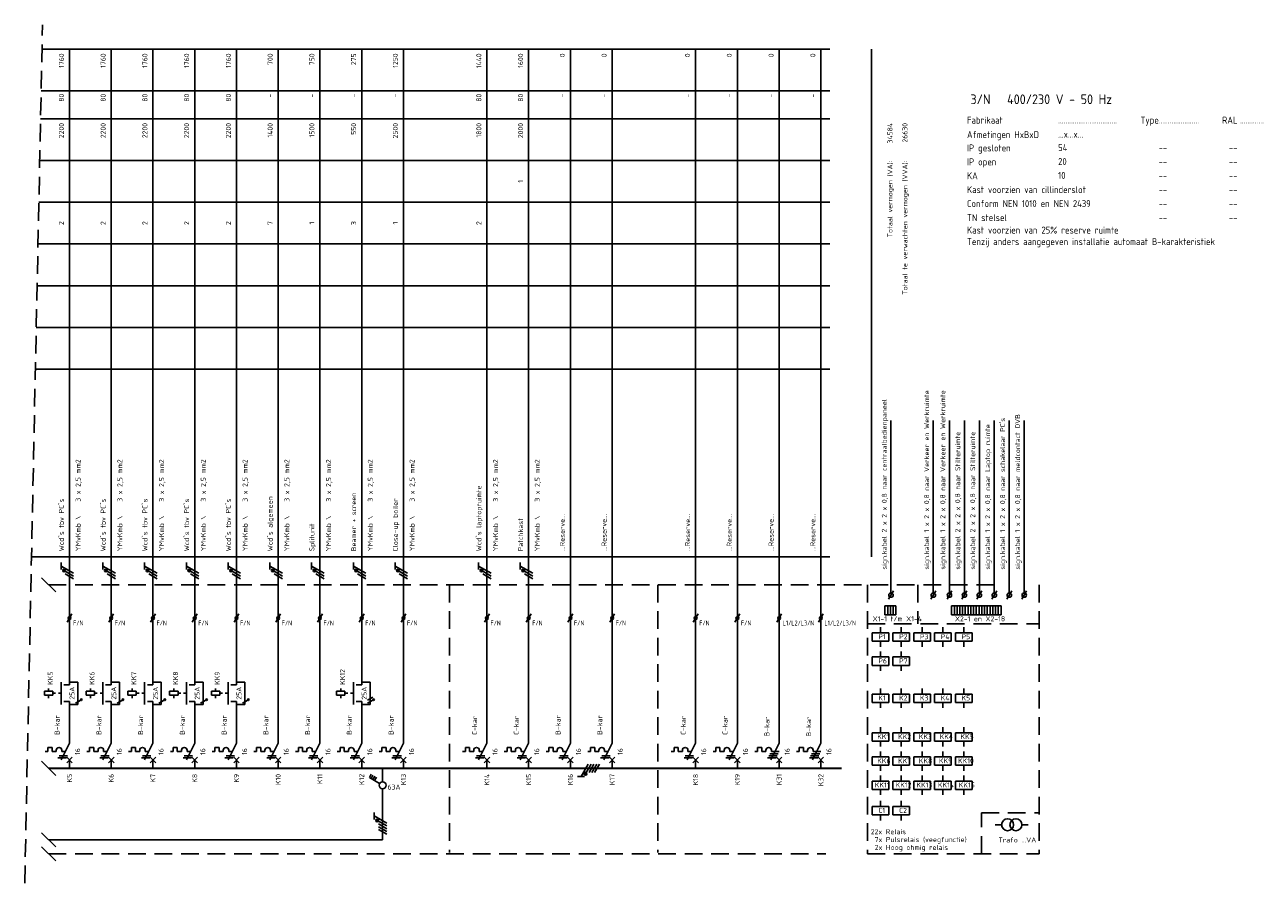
# Model space of a CAD drawing. Extents: x -1224 to 18134, y -20786 to 3554.
# Tile 79 of 88: x 14291 to 14736, y 43 to 352. Entities that reach past the tile are written whole.
import ezdxf
from ezdxf.enums import TextEntityAlignment as Align

# ---------------------------------------------------------------- set-up
doc = ezdxf.new("R2010")
doc.units = 0
doc.linetypes.add('HIDDEN', pattern=[9.525, 6.35, -3.175])
doc.linetypes.add('STABI11', pattern=[2, 1, -1])
doc.layers.get('0').update_dxf_attribs({"linetype": 'CONTINUOUS'})
for name, color, linetype in [('BL$2----', 7, 'CONTINUOUS'), ('E-tekst', 2, 'CONTINUOUS'), ('EL$1----', 3, 'CONTINUOUS'), ('EL$1----_-1LK-A1', 3, 'CONTINUOUS'), ('EL$1----_1LK-A08', 3, 'CONTINUOUS'), ('EL$1----_2LK-A06', 3, 'CONTINUOUS'), ('EL$1----_2LK-A07', 3, 'CONTINUOUS'), ('EL$1----_BGLK-A01', 3, 'CONTINUOUS'), ('EL$1----_BGLK-A02', 3, 'CONTINUOUS'), ('EL$1----_BGLK-A04', 3, 'CONTINUOUS'), ('EL$1----_BGLK-A05', 3, 'CONTINUOUS'), ('EL$1----_BGLK-A2', 3, 'CONTINUOUS'), ('EM6150--_MATEN', 2, 'CONTINUOUS'), ('kast', 1, 'CONTINUOUS')]:
    doc.layers.add(name, color=color, linetype=linetype)
doc.styles.add('2_5', font='ISO.shx', dxfattribs={"height": 2.5})
doc.styles.add('3_5', font='ISO.shx', dxfattribs={"height": 3.5})
doc.styles.add('BURO-018', font='ISO.shx', dxfattribs={"height": 1.8})
doc.styles.get("Standard").update_dxf_attribs({"font": 'iso.shx'})

# ---------------------------------------------------------------- blocks, each defined once
blk = doc.blocks.new('HL3')
at = {"color": 0, "linetype": 'Continuous'}
for p, q in [((-3, 6.98), (-3, 4.48)), ((-3, 5.73), (1.5, 3.13)), ((1.5, 2.13), (-1.5, 3.87)), ((1.5, 1.13), (-1.5, 2.87)), ((1.5, 0.13), (-1.5, 1.87)), ((1.5, -0.87), (-1.5, 0.87))]:
    blk.add_line(p, q, dxfattribs=at)
at = {"color": 0, "linetype": 'Continuous', "const_width": 0.5}
blk.add_lwpolyline([(-1.68, 4.12, 1), (-2.18, 4.12, 1)], format="xyb", close=True, dxfattribs=at)
at = {"color": 0, "linetype": 'Continuous'}
blk.add_circle((-1.93, 4.12), 0.5, dxfattribs=at)
blk = doc.blocks.new('L1')
at = {"color": 0, "linetype": 'Continuous'}
for p, q in [((-3, 73.98), (-3, 71.48)), ((-3, 72.73), (1.5, 70.13)), ((1.5, 69.13), (-1.5, 70.87)), ((1.5, 68.13), (-1.5, 69.87))]:
    blk.add_line(p, q, dxfattribs=at)
at = {"color": 0, "linetype": 'Continuous', "const_width": 0.5}
blk.add_lwpolyline([(-1.68, 71.12, 1), (-2.18, 71.12, 1)], format="xyb", close=True, dxfattribs=at)
at = {"color": 0, "linetype": 'Continuous'}
blk.add_circle((-1.93, 71.12), 0.5, dxfattribs=at)
blk = doc.blocks.new('00P')
at = {"color": 0, "linetype": 'Continuous'}
for p, q in [((0, 31), (3, 31)), ((3, 31), (3, 23)), ((3, 23), (0, 23))]:
    blk.add_line(p, q, dxfattribs=at)
blk = doc.blocks.new('B26')
at = {"color": 0, "linetype": 'Continuous'}
for p, q in [((0, 9), (0, 21)), ((0, 9), (-3, 3)), ((-7.75, 6), (-8.75, 6)), ((-7.75, 7.5), (-7.75, 6)), ((-6.25, 7.5), (-7.75, 7.5)), ((-6.25, 6), (-6.25, 7.5)), ((-6.25, 6), (-4.75, 6)), ((-4.75, 6.5), (-4.75, 6)), ((-3.75, 4.5), (-0.75, 4.5)), ((-2.75, 6.5), (-2.75, 6)), ((-2.75, 6), (-1.5, 6)), ((-4.125, 3.75), (-1.125, 3.75)), ((-1, 4), (1, 2)), ((-1, 2), (1, 4)), ((0, 0), (0, 3))]:
    blk.add_line(p, q, dxfattribs=at)
blk.add_arc((-3.75, 6.5), 1, 0, 180, dxfattribs=at)
at = {"color": 1, "style": 'BURO-018'}
blk.add_attdef('E_VRIJ1', (-3.548, 12), '', height=1.8, rotation=90, dxfattribs=at)
at = {"color": 1, "linetype": 'Continuous', "style": 'BURO-018'}
blk.add_attdef('E_IIA', text='', height=1.8, rotation=90, dxfattribs=at).set_placement((2, 6), align=Align.TOP_CENTER)
blk = doc.blocks.new('M2')
at = {"color": 0, "linetype": 'Continuous'}
for p, q in [((0, 30), (0, 33)), ((-6, 27.75), (-9, 27.75)), ((-9, 27.75), (-9, 26.25)), ((-7.5, 27.75), (-7.5, 28.75)), ((-6, 26.25), (-6, 27.75)), ((-6, 27.25), (-6, 27.25)), ((-3, 23), (-3, 31)), ((-2, 30), (0, 30)), ((-9, 26.25), (-6, 26.25)), ((-7.5, 26.25), (-7.5, 25.25)), ((-2, 24), (0, 24)), ((0, 21), (0, 24))]:
    blk.add_line(p, q, dxfattribs=at)
at = {"color": 0, "linetype": 'STABI11'}
blk.add_line((-6, 27), (-3, 27), dxfattribs=at)
at = {"color": 1, "linetype": 'Continuous', "style": 'BURO-018'}
blk.add_attdef('E_VRIJ1', (-6, 30), '', height=1.8, rotation=90, dxfattribs=at)
blk.add_attdef('E_IMS', text='', height=1.8, rotation=90, dxfattribs=at).set_placement((0, 27), align=Align.TOP_CENTER)
blk = doc.blocks.new('b1s')
at = {"color": 0, "linetype": 'Continuous'}
blk.add_line((0, 33), (0, 54), dxfattribs=at)
blk = doc.blocks.new('m1s')
at = {"color": 0, "linetype": 'Continuous'}
blk.add_line((0, 54), (0, 66), dxfattribs=at)
blk = doc.blocks.new('m1')
at = {"color": 0, "linetype": 'Continuous'}
blk.add_line((0, 21), (0, 33), dxfattribs=at)
blk = doc.blocks.new('B28')
at = {"color": 0, "linetype": 'Continuous'}
for p, q in [((0, 9), (0, 21)), ((0, 9), (-3, 3)), ((-7.75, 6), (-8.75, 6)), ((-6.25, 7.5), (-7.75, 7.5)), ((-7.75, 7.5), (-7.75, 6)), ((-6.25, 6), (-6.25, 7.5)), ((-6.25, 6), (-4.75, 6)), ((-4.75, 6.5), (-4.75, 6)), ((-4.75, 6.5), (-4.75, 6)), ((-3.75, 4.5), (-0.75, 4.5)), ((-3.38, 5.25), (-0.38, 5.25)), ((-2.75, 6.5), (-2.75, 6)), ((-2.75, 6), (0, 6)), ((-4.12, 3.75), (-1.12, 3.75)), ((-1, 4), (1, 2)), ((-1, 2), (1, 4)), ((0, 0), (0, 3))]:
    blk.add_line(p, q, dxfattribs=at)
blk.add_arc((-3.75, 6.5), 1, 0, 180, dxfattribs=at)
at = {"color": 1, "style": 'BURO-018'}
blk.add_attdef('E_VRIJ1', (-3.49, 11.47), '', height=1.8, rotation=90, dxfattribs=at)
at = {"color": 1, "linetype": 'Continuous', "style": 'BURO-018'}
blk.add_attdef('E_IIA', text='', height=1.8, rotation=90, dxfattribs=at).set_placement((2, 6), align=Align.TOP_CENTER)
blk = doc.blocks.new('0302A1_')
at = {"color": 0, "linetype": 'Continuous'}
blk.add_line((-0.87, -1.5), (0.87, 1.5), dxfattribs=at)
at = {"color": 0, "const_width": 0.5}
blk.add_lwpolyline([(-0.25, 0, 1), (0.25, 0, 1)], format="xyb", close=True, dxfattribs=at)
at = {"color": 0, "linetype": 'Continuous'}
blk.add_circle((0, 0), 0.5, dxfattribs=at)
blk = doc.blocks.new('1P')
at = {"color": 0, "linetype": 'Continuous'}
blk.add_line((1.5, 0.87), (-1.5, -0.87), dxfattribs=at)

msp = doc.modelspace()

# ---------------------------------------------------------------- linework, layer by layer
at = {"layer": 'BL$2----', "color": 3}
for p, q in [((14456.84, 105.3), (14456.84, 117.3)), ((14471.84, 117.3), (14471.84, 105.3)), ((14486.84, 105.3), (14486.84, 118.82)), ((14501.84, 117.3), (14501.84, 105.3))]:
    msp.add_line(p, q, dxfattribs=at)
at = {"layer": 'EL$1----', "linetype": 'HIDDEN'}
msp.add_line((14290.77, 42.99), (14297.15, 351.6), dxfattribs=at)
at = {"layer": 'EL$1----'}
for p, q in [((14301.88, 147.77), (14296.81, 152.83)), ((14301.88, 81.77), (14296.81, 86.83)), ((14639.5, 64.01), (14641.8, 64.01)), ((14649.09, 63.96), (14651.39, 63.96)), ((14301.88, 56.08), (14296.81, 61.14)), ((14299.34, 58.61), (14419.34, 58.61)), ((14301.88, 51.03), (14296.81, 56.1))]:
    msp.add_line(p, q, dxfattribs=at)
at = {"layer": 'EL$1----', "linetype": 'Continuous'}
for p, q in [((14601.17, 145.07), (14602.91, 148.07)), ((14616.39, 145.07), (14618.12, 148.07)), ((14622.18, 145.07), (14623.91, 148.07)), ((14627.55, 145.07), (14629.28, 148.07)), ((14632.93, 145.07), (14634.66, 148.07)), ((14638.3, 145.07), (14640.04, 148.07)), ((14643.68, 145.07), (14645.41, 148.07)), ((14649.06, 145.07), (14650.79, 148.07)), ((14414.59, 80.96), (14415.29, 82.17)), ((14418.26, 78.84), (14414.59, 80.96)), ((14415.2, 80.61), (14415.9, 81.82)), ((14415.81, 80.26), (14416.51, 81.47)), ((14416.41, 79.91), (14417.11, 81.12)), ((14419.34, 79.55), (14419.34, 84.3)), ((14419.34, 58.61), (14419.34, 76.88))]:
    msp.add_line(p, q, dxfattribs=at)
for centre, radius in [((14602.04, 146.57), 0.8), ((14617.25, 146.57), 0.8), ((14623.04, 146.57), 0.8), ((14628.42, 146.57), 0.8), ((14633.79, 146.57), 0.8), ((14639.17, 146.57), 0.8), ((14644.55, 146.57), 0.8), ((14649.92, 146.57), 0.8), ((14419.34, 78.22), 1.25)]:
    msp.add_circle(centre, radius, dxfattribs=at)
at = {"layer": 'EL$1----'}
for centre, radius in [((14311.11, 108.96), 0.283), ((14326.11, 108.96), 0.283), ((14341.11, 108.96), 0.283), ((14356.11, 108.96), 0.283), ((14371.11, 108.96), 0.283), ((14416.11, 108.96), 0.283), ((14643.94, 64.01), 2.15), ((14646.95, 64.01), 2.15)]:
    msp.add_circle(centre, radius, dxfattribs=at)
at = {"layer": 'EL$1----_-1LK-A1', "color": 1, "linetype": 'HIDDEN'}
for p, q in [((14593.58, 136.28), (14655.31, 136.28)), ((14593.58, 53.57), (14655.31, 53.57)), ((14593.58, 53.57), (14655.31, 53.57))]:
    msp.add_line(p, q, dxfattribs=at)
at = {"layer": 'EL$1----_-1LK-A1', "linetype": 'Continuous'}
for p, q in [((14598.26, 133.01), (14598.26, 135.01)), ((14605.74, 133.01), (14605.74, 135.01)), ((14613.21, 133.01), (14613.21, 135.01)), ((14620.68, 133.01), (14620.68, 135.01)), ((14628.16, 133.01), (14628.16, 135.01)), ((14601.26, 133.01), (14595.26, 133.01)), ((14595.26, 133.01), (14595.26, 130.01)), ((14595.26, 130.01), (14601.26, 130.01)), ((14598.26, 130.01), (14598.26, 128.01)), ((14601.26, 130.01), (14601.26, 133.01)), ((14601.26, 132.01), (14601.26, 132.01)), ((14608.74, 133.01), (14602.74, 133.01)), ((14602.74, 133.01), (14602.74, 130.01)), ((14602.74, 130.01), (14608.74, 130.01)), ((14605.74, 130.01), (14605.74, 128.01)), ((14608.74, 130.01), (14608.74, 133.01)), ((14608.74, 132.01), (14608.74, 132.01)), ((14616.21, 133.01), (14610.21, 133.01)), ((14610.21, 133.01), (14610.21, 130.01)), ((14610.21, 130.01), (14616.21, 130.01)), ((14613.21, 130.01), (14613.21, 128.01)), ((14616.21, 130.01), (14616.21, 133.01)), ((14616.21, 132.01), (14616.21, 132.01)), ((14623.68, 133.01), (14617.68, 133.01)), ((14617.68, 133.01), (14617.68, 130.01)), ((14617.68, 130.01), (14623.68, 130.01)), ((14620.68, 130.01), (14620.68, 128.01)), ((14623.68, 130.01), (14623.68, 133.01)), ((14623.68, 132.01), (14623.68, 132.01)), ((14631.16, 133.01), (14625.16, 133.01)), ((14625.16, 133.01), (14625.16, 130.01)), ((14625.16, 130.01), (14631.16, 130.01)), ((14628.16, 130.01), (14628.16, 128.01)), ((14631.16, 130.01), (14631.16, 133.01)), ((14631.16, 132.01), (14631.16, 132.01)), ((14598.26, 124.32), (14598.26, 126.32)), ((14605.74, 124.32), (14605.74, 126.32)), ((14601.26, 124.32), (14595.26, 124.32)), ((14595.26, 124.32), (14595.26, 121.32)), ((14595.26, 121.32), (14601.26, 121.32)), ((14598.26, 121.32), (14598.26, 119.32)), ((14601.26, 121.32), (14601.26, 124.32)), ((14601.26, 123.32), (14601.26, 123.32)), ((14608.74, 124.32), (14602.74, 124.32)), ((14602.74, 124.32), (14602.74, 121.32)), ((14602.74, 121.32), (14608.74, 121.32)), ((14605.74, 121.32), (14605.74, 119.32)), ((14608.74, 121.32), (14608.74, 124.32)), ((14608.74, 123.32), (14608.74, 123.32)), ((14598.26, 110.99), (14598.26, 112.99)), ((14605.74, 110.99), (14605.74, 112.99)), ((14613.21, 110.99), (14613.21, 112.99)), ((14620.68, 110.99), (14620.68, 112.99)), ((14628.16, 110.99), (14628.16, 112.99)), ((14601.26, 110.99), (14595.26, 110.99)), ((14595.26, 110.99), (14595.26, 107.99)), ((14595.26, 107.99), (14601.26, 107.99)), ((14598.26, 107.99), (14598.26, 105.99)), ((14601.26, 107.99), (14601.26, 110.99)), ((14601.26, 109.99), (14601.26, 109.99)), ((14608.74, 110.99), (14602.74, 110.99)), ((14602.74, 110.99), (14602.74, 107.99)), ((14602.74, 107.99), (14608.74, 107.99)), ((14605.74, 107.99), (14605.74, 105.99)), ((14608.74, 107.99), (14608.74, 110.99)), ((14608.74, 109.99), (14608.74, 109.99)), ((14616.21, 110.99), (14610.21, 110.99)), ((14610.21, 110.99), (14610.21, 107.99)), ((14610.21, 107.99), (14616.21, 107.99)), ((14613.21, 107.99), (14613.21, 105.99)), ((14616.21, 107.99), (14616.21, 110.99)), ((14616.21, 109.99), (14616.21, 109.99)), ((14623.68, 110.99), (14617.68, 110.99)), ((14617.68, 110.99), (14617.68, 107.99)), ((14617.68, 107.99), (14623.68, 107.99)), ((14620.68, 107.99), (14620.68, 105.99)), ((14623.68, 107.99), (14623.68, 110.99)), ((14623.68, 109.99), (14623.68, 109.99)), ((14631.16, 110.99), (14625.16, 110.99)), ((14625.16, 110.99), (14625.16, 107.99)), ((14625.16, 107.99), (14631.16, 107.99)), ((14628.16, 107.99), (14628.16, 105.99)), ((14631.16, 107.99), (14631.16, 110.99)), ((14631.16, 109.99), (14631.16, 109.99)), ((14598.26, 97.09), (14598.26, 99.09)), ((14605.74, 97.09), (14605.74, 99.09)), ((14613.21, 97.09), (14613.21, 99.09)), ((14620.68, 97.09), (14620.68, 99.09)), ((14628.16, 97.09), (14628.16, 99.09)), ((14601.26, 97.09), (14595.26, 97.09)), ((14595.26, 97.09), (14595.26, 94.09)), ((14595.26, 94.09), (14601.26, 94.09)), ((14598.26, 94.09), (14598.26, 92.09)), ((14601.26, 94.09), (14601.26, 97.09)), ((14601.26, 96.09), (14601.26, 96.09)), ((14608.74, 97.09), (14602.74, 97.09)), ((14602.74, 97.09), (14602.74, 94.09)), ((14602.74, 94.09), (14608.74, 94.09)), ((14605.74, 94.09), (14605.74, 92.09)), ((14608.74, 94.09), (14608.74, 97.09)), ((14608.74, 96.09), (14608.74, 96.09)), ((14616.21, 97.09), (14610.21, 97.09)), ((14610.21, 97.09), (14610.21, 94.09)), ((14610.21, 94.09), (14616.21, 94.09)), ((14613.21, 94.09), (14613.21, 92.09)), ((14616.21, 94.09), (14616.21, 97.09)), ((14616.21, 96.09), (14616.21, 96.09)), ((14623.68, 97.09), (14617.68, 97.09)), ((14617.68, 97.09), (14617.68, 94.09)), ((14617.68, 94.09), (14623.68, 94.09)), ((14620.68, 94.09), (14620.68, 92.09)), ((14623.68, 94.09), (14623.68, 97.09)), ((14623.68, 96.09), (14623.68, 96.09)), ((14631.16, 97.09), (14625.16, 97.09)), ((14625.16, 97.09), (14625.16, 94.09)), ((14625.16, 94.09), (14631.16, 94.09)), ((14628.16, 94.09), (14628.16, 92.09)), ((14631.16, 94.09), (14631.16, 97.09)), ((14631.16, 96.09), (14631.16, 96.09)), ((14598.26, 88.4), (14598.26, 90.4)), ((14605.74, 88.4), (14605.74, 90.4)), ((14613.21, 88.4), (14613.21, 90.4)), ((14620.68, 88.4), (14620.68, 90.4)), ((14628.16, 88.4), (14628.16, 90.4)), ((14601.26, 88.4), (14595.26, 88.4)), ((14595.26, 88.4), (14595.26, 85.4)), ((14595.26, 85.4), (14601.26, 85.4)), ((14598.26, 85.4), (14598.26, 83.4)), ((14601.26, 85.4), (14601.26, 88.4)), ((14601.26, 87.4), (14601.26, 87.4)), ((14608.74, 88.4), (14602.74, 88.4)), ((14602.74, 88.4), (14602.74, 85.4)), ((14602.74, 85.4), (14608.74, 85.4)), ((14605.74, 85.4), (14605.74, 83.4)), ((14608.74, 85.4), (14608.74, 88.4)), ((14608.74, 87.4), (14608.74, 87.4)), ((14616.21, 88.4), (14610.21, 88.4)), ((14610.21, 88.4), (14610.21, 85.4)), ((14610.21, 85.4), (14616.21, 85.4)), ((14613.21, 85.4), (14613.21, 83.4)), ((14616.21, 85.4), (14616.21, 88.4)), ((14616.21, 87.4), (14616.21, 87.4)), ((14623.68, 88.4), (14617.68, 88.4)), ((14617.68, 88.4), (14617.68, 85.4)), ((14617.68, 85.4), (14623.68, 85.4)), ((14620.68, 85.4), (14620.68, 83.4)), ((14623.68, 85.4), (14623.68, 88.4)), ((14623.68, 87.4), (14623.68, 87.4)), ((14631.16, 88.4), (14625.16, 88.4)), ((14625.16, 88.4), (14625.16, 85.4)), ((14625.16, 85.4), (14631.16, 85.4)), ((14628.16, 85.4), (14628.16, 83.4)), ((14631.16, 85.4), (14631.16, 88.4)), ((14631.16, 87.4), (14631.16, 87.4)), ((14598.26, 79.71), (14598.26, 81.71)), ((14605.74, 79.71), (14605.74, 81.71)), ((14613.21, 79.71), (14613.21, 81.71)), ((14620.68, 79.71), (14620.68, 81.71)), ((14628.16, 79.71), (14628.16, 81.71)), ((14601.26, 79.71), (14595.26, 79.71)), ((14595.26, 79.71), (14595.26, 76.71)), ((14595.26, 76.71), (14601.26, 76.71)), ((14598.26, 76.71), (14598.26, 74.71)), ((14601.26, 76.71), (14601.26, 79.71)), ((14601.26, 78.71), (14601.26, 78.71)), ((14608.74, 79.71), (14602.74, 79.71)), ((14602.74, 79.71), (14602.74, 76.71)), ((14602.74, 76.71), (14608.74, 76.71)), ((14605.74, 76.71), (14605.74, 74.71)), ((14608.74, 76.71), (14608.74, 79.71)), ((14608.74, 78.71), (14608.74, 78.71)), ((14616.21, 79.71), (14610.21, 79.71)), ((14610.21, 79.71), (14610.21, 76.71)), ((14610.21, 76.71), (14616.21, 76.71)), ((14613.21, 76.71), (14613.21, 74.71)), ((14616.21, 76.71), (14616.21, 79.71)), ((14616.21, 78.71), (14616.21, 78.71)), ((14623.68, 79.71), (14617.68, 79.71)), ((14617.68, 79.71), (14617.68, 76.71)), ((14617.68, 76.71), (14623.68, 76.71)), ((14620.68, 76.71), (14620.68, 74.71)), ((14623.68, 76.71), (14623.68, 79.71)), ((14623.68, 78.71), (14623.68, 78.71)), ((14631.16, 79.71), (14625.16, 79.71)), ((14625.16, 79.71), (14625.16, 76.71)), ((14625.16, 76.71), (14631.16, 76.71)), ((14628.16, 76.71), (14628.16, 74.71)), ((14631.16, 76.71), (14631.16, 79.71)), ((14631.16, 78.71), (14631.16, 78.71)), ((14598.26, 70.57), (14598.26, 72.57)), ((14605.74, 70.57), (14605.74, 72.57)), ((14601.26, 70.57), (14595.26, 70.57)), ((14595.26, 67.57), (14595.26, 70.57)), ((14595.26, 67.57), (14601.26, 67.57)), ((14598.26, 67.57), (14598.26, 65.57)), ((14601.26, 67.57), (14601.26, 70.57)), ((14601.26, 69.57), (14601.26, 69.57)), ((14608.74, 70.57), (14602.74, 70.57)), ((14602.74, 70.57), (14602.74, 67.57)), ((14602.74, 67.57), (14608.74, 67.57)), ((14605.74, 67.57), (14605.74, 65.57)), ((14608.74, 67.57), (14608.74, 70.57)), ((14608.74, 69.57), (14608.74, 69.57))]:
    msp.add_line(p, q, dxfattribs=at)
at = {"layer": 'EL$1----_1LK-A08'}
for p, q in [((14602.04, 147.37), (14602.04, 209.38)), ((14617.25, 147.37), (14617.25, 209.38)), ((14623.04, 147.37), (14623.04, 209.38)), ((14628.42, 147.37), (14628.42, 209.38)), ((14633.79, 147.37), (14633.79, 209.38)), ((14639.17, 147.37), (14639.17, 209.38)), ((14644.55, 147.37), (14644.55, 209.38)), ((14649.92, 147.37), (14649.92, 209.38)), ((14599.88, 142.76), (14599.88, 139.52)), ((14599.88, 142.76), (14600.87, 142.76)), ((14600.87, 142.76), (14600.87, 139.52)), ((14600.87, 142.76), (14600.87, 139.52)), ((14600.87, 142.76), (14601.85, 142.76)), ((14601.85, 142.76), (14601.85, 139.52)), ((14601.85, 142.76), (14601.85, 139.52)), ((14601.85, 142.76), (14602.84, 142.76)), ((14602.84, 142.76), (14602.84, 139.52)), ((14602.84, 142.76), (14602.84, 139.52)), ((14602.84, 142.76), (14603.83, 142.76)), ((14603.83, 142.76), (14603.83, 139.52)), ((14623.81, 142.76), (14623.81, 139.52)), ((14623.81, 142.76), (14624.8, 142.76)), ((14624.8, 142.76), (14624.8, 139.52)), ((14624.8, 142.76), (14624.8, 139.52)), ((14624.8, 142.76), (14625.78, 142.76)), ((14625.78, 142.76), (14625.78, 139.52)), ((14625.78, 142.76), (14625.78, 139.52)), ((14625.78, 142.76), (14626.77, 142.76)), ((14626.77, 142.76), (14626.77, 139.52)), ((14626.77, 142.76), (14626.77, 139.52)), ((14626.77, 142.76), (14627.76, 142.76)), ((14627.76, 142.76), (14627.76, 139.52)), ((14627.76, 142.76), (14627.76, 139.52)), ((14627.76, 142.76), (14628.75, 142.76)), ((14628.75, 142.76), (14628.75, 139.52)), ((14628.75, 142.76), (14628.75, 139.52)), ((14628.75, 142.76), (14629.73, 142.76)), ((14629.73, 142.76), (14629.73, 139.52)), ((14629.73, 142.76), (14629.73, 139.52)), ((14629.73, 142.76), (14630.72, 142.76)), ((14630.72, 142.76), (14630.72, 139.52)), ((14630.72, 142.76), (14630.72, 139.52)), ((14630.72, 142.76), (14631.71, 142.76)), ((14631.71, 142.76), (14631.71, 139.52)), ((14631.71, 142.76), (14631.71, 139.52)), ((14631.71, 142.76), (14632.7, 142.76)), ((14632.7, 142.76), (14632.7, 139.52)), ((14632.7, 142.76), (14632.7, 139.52)), ((14632.7, 142.76), (14633.69, 142.76)), ((14633.69, 142.76), (14633.69, 139.52)), ((14633.69, 142.76), (14633.69, 139.52)), ((14633.69, 142.76), (14633.69, 139.52)), ((14633.69, 142.76), (14634.67, 142.76)), ((14634.67, 142.76), (14634.67, 139.52)), ((14634.67, 142.76), (14634.67, 139.52)), ((14634.67, 142.76), (14635.66, 142.76)), ((14635.66, 142.76), (14635.66, 139.52)), ((14635.66, 142.76), (14635.66, 139.52)), ((14635.66, 142.76), (14636.65, 142.76)), ((14636.65, 142.76), (14636.65, 139.52)), ((14636.65, 142.76), (14636.65, 139.52)), ((14636.65, 142.76), (14637.64, 142.76)), ((14637.64, 142.76), (14637.64, 139.52)), ((14637.64, 142.76), (14637.64, 139.52)), ((14637.64, 142.76), (14638.63, 142.76)), ((14638.63, 142.76), (14638.63, 139.52)), ((14638.63, 142.76), (14638.63, 139.52)), ((14638.63, 142.76), (14639.61, 142.76)), ((14639.61, 142.76), (14639.61, 139.52)), ((14639.61, 142.76), (14639.61, 139.52)), ((14639.61, 142.76), (14640.6, 142.76)), ((14640.6, 142.76), (14640.6, 139.52)), ((14640.6, 142.76), (14640.6, 139.52)), ((14640.6, 142.76), (14641.59, 142.76)), ((14641.59, 142.76), (14641.59, 139.52)), ((14641.59, 142.76), (14641.59, 139.52)), ((14599.88, 139.52), (14600.87, 139.52)), ((14600.87, 139.52), (14601.85, 139.52)), ((14601.85, 139.52), (14602.84, 139.52)), ((14602.84, 139.52), (14603.83, 139.52)), ((14623.81, 139.52), (14624.8, 139.52)), ((14624.8, 139.52), (14625.78, 139.52)), ((14625.78, 139.52), (14626.77, 139.52)), ((14626.77, 139.52), (14627.76, 139.52)), ((14627.76, 139.52), (14628.75, 139.52)), ((14628.75, 139.52), (14629.73, 139.52)), ((14629.73, 139.52), (14630.72, 139.52)), ((14630.72, 139.52), (14631.71, 139.52)), ((14631.71, 139.52), (14632.7, 139.52)), ((14632.7, 139.52), (14633.69, 139.52)), ((14633.69, 139.52), (14634.67, 139.52)), ((14634.67, 139.52), (14635.66, 139.52)), ((14635.66, 139.52), (14636.65, 139.52)), ((14636.65, 139.52), (14637.64, 139.52)), ((14637.64, 139.52), (14638.63, 139.52)), ((14638.63, 139.52), (14639.61, 139.52)), ((14639.61, 139.52), (14640.6, 139.52)), ((14640.6, 139.52), (14641.59, 139.52))]:
    msp.add_line(p, q, dxfattribs=at)
at = {"layer": 'EL$1----_2LK-A06', "color": 1}
for p, q in [((14296.97, 342.8), (14580.08, 342.8)), ((14595.08, 160.3), (14595.08, 342.8)), ((14296.66, 327.8), (14580.08, 327.8)), ((14296.45, 317.8), (14580.08, 317.8)), ((14296.14, 302.8), (14580.08, 302.8)), ((14295.83, 287.8), (14580.08, 287.8)), ((14295.52, 272.8), (14580.08, 272.8)), ((14295.21, 257.8), (14580.08, 257.8)), ((14294.9, 242.8), (14580.08, 242.8)), ((14294.59, 227.8), (14580.08, 227.8)), ((14293.2, 160.3), (14580.08, 160.3))]:
    msp.add_line(p, q, dxfattribs=at)
at = {"layer": 'EL$1----_2LK-A06'}
for p, q in [((14306.84, 150.3), (14306.84, 342.8)), ((14321.84, 150.3), (14321.84, 342.8)), ((14336.84, 150.3), (14336.84, 342.8)), ((14351.84, 150.3), (14351.84, 342.8)), ((14366.84, 150.3), (14366.84, 342.8)), ((14381.84, 150.3), (14381.84, 342.8)), ((14396.84, 150.3), (14396.84, 342.8)), ((14411.84, 150.3), (14411.84, 342.8)), ((14426.84, 150.3), (14426.84, 342.8)), ((14456.84, 150.3), (14456.84, 342.8)), ((14471.84, 150.3), (14471.84, 342.8)), ((14486.84, 150.3), (14486.84, 342.8)), ((14501.84, 150.3), (14501.84, 342.8)), ((14531.84, 150.3), (14531.84, 342.8)), ((14546.84, 150.3), (14546.84, 342.8)), ((14561.84, 150.3), (14561.84, 342.8)), ((14576.84, 150.3), (14576.84, 342.8))]:
    msp.add_line(p, q, dxfattribs=at)
at = {"layer": 'EL$1----_2LK-A06', "color": 1, "linetype": 'HIDDEN'}
for p, q in [((14299.34, 150.3), (14640.31, 150.3)), ((14593.58, 150.3), (14593.58, 53.57))]:
    msp.add_line(p, q, dxfattribs=at)
at = {"layer": 'EL$1----_2LK-A06'}
for points in [[(14314.34, 84.3, 0.7, 0.7, 0), (14299.34, 84.3, 0.7, 0.7, 0)], [(14329.34, 84.3, 0.7, 0.7, 0), (14314.34, 84.3, 0.7, 0.7, 0)], [(14344.34, 84.3, 0.7, 0.7, 0), (14329.34, 84.3, 0.7, 0.7, 0)], [(14359.34, 84.3, 0.7, 0.7, 0), (14344.34, 84.3, 0.7, 0.7, 0)], [(14374.34, 84.3, 0.7, 0.7, 0), (14359.34, 84.3, 0.7, 0.7, 0)], [(14389.34, 84.3, 0.7, 0.7, 0), (14374.34, 84.3, 0.7, 0.7, 0)], [(14404.34, 84.3, 0.7, 0.7, 0), (14389.34, 84.3, 0.7, 0.7, 0)], [(14419.34, 84.3, 0.7, 0.7, 0), (14404.34, 84.3, 0.7, 0.7, 0)], [(14434.34, 84.3, 0.7, 0.7, 0), (14419.34, 84.3, 0.7, 0.7, 0)], [(14449.34, 84.3, 0.7, 0.7, 0), (14434.34, 84.3, 0.7, 0.7, 0)], [(14464.34, 84.3, 0.7, 0.7, 0), (14449.34, 84.3, 0.7, 0.7, 0)], [(14479.34, 84.3, 0.7, 0.7, 0), (14464.34, 84.3, 0.7, 0.7, 0)], [(14524.34, 84.3, 0.7, 0.7, 0), (14509.34, 84.3, 0.7, 0.7, 0)], [(14539.34, 84.3, 0.7, 0.7, 0), (14524.34, 84.3, 0.7, 0.7, 0)], [(14554.34, 84.3, 0.7, 0.7, 0), (14539.34, 84.3, 0.7, 0.7, 0)], [(14569.34, 84.3, 0.7, 0.7, 0), (14554.34, 84.3, 0.7, 0.7, 0)], [(14584.34, 84.3, 0.7, 0.7, 0), (14569.34, 84.3, 0.7, 0.7, 0)]]:
    msp.add_lwpolyline(points, format="xyseb", dxfattribs=at)
at = {"layer": 'EL$1----_2LK-A06', "color": 3}
for points in [[(14494.34, 84.3, 0.7, 0.7, 0), (14479.34, 84.3, 0.7, 0.7, 0)], [(14509.34, 84.3, 0.7, 0.7, 0), (14494.34, 84.3, 0.7, 0.7, 0)]]:
    msp.add_lwpolyline(points, format="xyseb", dxfattribs=at)
at = {"layer": 'EL$1----_2LK-A07', "color": 1, "linetype": 'HIDDEN'}
msp.add_line((14593.58, 150.3), (14593.58, 53.57), dxfattribs=at)
at = {"layer": 'EL$1----_BGLK-A01', "color": 1, "linetype": 'HIDDEN'}
for p, q in [((14443.38, 150.3), (14443.38, 54.07)), ((14518.22, 150.3), (14518.22, 54.07)), ((14593.58, 150.3), (14593.58, 54.07))]:
    msp.add_line(p, q, dxfattribs=at)
at = {"layer": 'EL$1----_BGLK-A02', "color": 1, "linetype": 'HIDDEN'}
msp.add_line((14593.58, 150.3), (14593.58, 53.57), dxfattribs=at)
at = {"layer": 'EL$1----_BGLK-A04', "color": 1, "linetype": 'HIDDEN'}
msp.add_line((14593.58, 150.3), (14593.58, 53.57), dxfattribs=at)
at = {"layer": 'EL$1----_BGLK-A05', "color": 1, "linetype": 'HIDDEN'}
msp.add_line((14593.58, 150.3), (14593.58, 53.57), dxfattribs=at)
at = {"layer": 'EL$1----_BGLK-A2', "color": 1, "linetype": 'HIDDEN'}
for p, q in [((14611.65, 150.3), (14611.65, 136.28)), ((14655.31, 150.3), (14655.31, 53.57)), ((14655.31, 150.3), (14655.31, 53.57)), ((14634.55, 53.57), (14634.55, 68.31)), ((14634.55, 68.31), (14655.31, 68.31))]:
    msp.add_line(p, q, dxfattribs=at)
at = {"layer": 'kast', "color": 1, "linetype": 'HIDDEN'}
msp.add_line((14299.34, 53.57), (14578.58, 53.57), dxfattribs=at)

# ---------------------------------------------------------------- block references
at = {"layer": 'EL$1----'}
for name, p in [('L1', (14306.84, 84.3)), ('L1', (14321.84, 84.3)), ('L1', (14336.84, 84.3)), ('L1', (14351.84, 84.3)), ('L1', (14366.84, 84.3)), ('L1', (14381.84, 84.3)), ('L1', (14396.84, 84.3)), ('L1', (14411.84, 84.3)), ('L1', (14426.84, 84.3)), ('L1', (14456.84, 84.3)), ('L1', (14471.84, 84.3)), ('0302A1_', (14306.84, 138.3)), ('0302A1_', (14306.84, 138.3)), ('0302A1_', (14321.84, 138.3)), ('0302A1_', (14321.84, 138.3)), ('0302A1_', (14336.84, 138.3)), ('0302A1_', (14336.84, 138.3)), ('0302A1_', (14351.84, 138.3)), ('0302A1_', (14351.84, 138.3)), ('0302A1_', (14366.84, 138.3)), ('0302A1_', (14366.84, 138.3)), ('0302A1_', (14381.84, 138.3)), ('0302A1_', (14381.84, 138.3)), ('0302A1_', (14396.84, 138.3)), ('0302A1_', (14396.84, 138.3)), ('0302A1_', (14411.84, 138.3)), ('0302A1_', (14411.84, 138.3)), ('0302A1_', (14426.84, 138.3)), ('0302A1_', (14426.84, 138.3)), ('0302A1_', (14456.84, 138.3)), ('0302A1_', (14456.84, 138.3)), ('0302A1_', (14471.84, 138.3)), ('0302A1_', (14471.84, 138.3)), ('0302A1_', (14486.84, 138.3)), ('0302A1_', (14486.84, 138.3)), ('0302A1_', (14501.84, 138.3)), ('0302A1_', (14501.84, 138.3)), ('0302A1_', (14531.84, 138.3)), ('0302A1_', (14531.84, 138.3)), ('0302A1_', (14546.84, 138.3)), ('0302A1_', (14546.84, 138.3)), ('0302A1_', (14561.84, 138.3)), ('0302A1_', (14561.84, 138.3)), ('0302A1_', (14576.84, 138.3)), ('0302A1_', (14576.84, 138.3)), ('00P', (14306.84, 84.3)), ('00P', (14321.84, 84.3)), ('00P', (14336.84, 84.3)), ('00P', (14351.84, 84.3)), ('00P', (14366.84, 84.3)), ('00P', (14411.84, 84.3)), ('HL3', (14419.34, 61.45))]:
    msp.add_blockref(name, p, dxfattribs=at)
at = {"layer": 'EL$1----', "xscale": 0.6399999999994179, "yscale": 0.6399999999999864, "zscale": 0.6400000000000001}
for p in [(14309.93, 108.27), (14324.93, 108.27), (14339.93, 108.27), (14354.93, 108.27), (14369.93, 108.27), (14414.93, 109.31), (14414.93, 108.27)]:
    msp.add_blockref('1P', p, dxfattribs=at)
at = {"layer": 'EL$1----', "color": 3, "rotation": 90}
msp.add_blockref('HL3', (14496.41, 84.3), dxfattribs=at)
at = {"layer": 'EL$1----_2LK-A06'}
for name, p in [('m1s', (14306.84, 84.3)), ('m1s', (14321.84, 84.3)), ('m1s', (14336.84, 84.3)), ('m1s', (14351.84, 84.3)), ('m1s', (14366.84, 84.3)), ('m1s', (14381.84, 84.3)), ('m1s', (14396.84, 84.3)), ('m1s', (14411.84, 84.3)), ('m1s', (14426.84, 84.3)), ('m1s', (14456.84, 84.3)), ('m1s', (14471.84, 84.3)), ('m1s', (14486.84, 84.3)), ('m1s', (14501.84, 84.3)), ('m1s', (14531.84, 84.3)), ('m1s', (14546.84, 84.3)), ('m1s', (14561.84, 84.3)), ('m1s', (14576.84, 84.3)), ('b1s', (14306.84, 84.3)), ('b1s', (14321.84, 84.3)), ('b1s', (14336.84, 84.3)), ('b1s', (14351.84, 84.3)), ('b1s', (14366.84, 84.3)), ('b1s', (14381.84, 84.3)), ('b1s', (14396.84, 84.3)), ('b1s', (14411.84, 84.3)), ('b1s', (14426.84, 84.3)), ('b1s', (14456.84, 84.3)), ('b1s', (14471.84, 84.3)), ('b1s', (14486.84, 84.3)), ('b1s', (14501.84, 84.3)), ('b1s', (14531.84, 84.3)), ('b1s', (14546.84, 84.3)), ('b1s', (14561.84, 84.3)), ('b1s', (14576.84, 84.3)), ('m1', (14381.84, 84.3)), ('m1', (14396.84, 84.3)), ('m1', (14426.84, 84.3)), ('m1', (14531.84, 84.3)), ('m1', (14546.84, 84.3)), ('m1', (14561.84, 84.3)), ('m1', (14576.84, 84.3))]:
    msp.add_blockref(name, p, dxfattribs=at)
for name, p, values in [('M2', (14306.84, 84.3), {'E_IMS': '25A', 'E_VRIJ1': 'KK5'}), ('M2', (14321.84, 84.3), {'E_IMS': '25A', 'E_VRIJ1': 'KK6'}), ('M2', (14336.84, 84.3), {'E_IMS': '25A', 'E_VRIJ1': 'KK7'}), ('M2', (14351.84, 84.3), {'E_IMS': '25A', 'E_VRIJ1': 'KK8'}), ('M2', (14366.84, 84.3), {'E_IMS': '25A', 'E_VRIJ1': 'KK9'}), ('M2', (14411.84, 84.3), {'E_IMS': '25A', 'E_VRIJ1': 'KK12'}), ('B26', (14306.84, 84.3), {'E_IIA': '16', 'E_VRIJ1': 'B-kar'}), ('B26', (14321.84, 84.3), {'E_IIA': '16', 'E_VRIJ1': 'B-kar'}), ('B26', (14336.84, 84.3), {'E_IIA': '16', 'E_VRIJ1': 'B-kar'}), ('B26', (14351.84, 84.3), {'E_IIA': '16', 'E_VRIJ1': 'B-kar'}), ('B26', (14366.84, 84.3), {'E_IIA': '16', 'E_VRIJ1': 'B-kar'}), ('B26', (14381.84, 84.3), {'E_IIA': '16', 'E_VRIJ1': 'B-kar'}), ('B26', (14396.84, 84.3), {'E_IIA': '16', 'E_VRIJ1': 'B-kar'}), ('B26', (14411.84, 84.3), {'E_IIA': '16', 'E_VRIJ1': 'B-kar'}), ('B26', (14426.84, 84.3), {'E_IIA': '16', 'E_VRIJ1': 'B-kar'}), ('B26', (14456.84, 84.3), {'E_IIA': '16', 'E_VRIJ1': 'C-kar'}), ('B26', (14471.84, 84.3), {'E_IIA': '16', 'E_VRIJ1': 'C-kar'}), ('B26', (14486.84, 84.3), {'E_IIA': '16', 'E_VRIJ1': 'B-kar'}), ('B26', (14501.84, 84.3), {'E_IIA': '16', 'E_VRIJ1': 'B-kar'}), ('B26', (14531.84, 84.3), {'E_IIA': '16', 'E_VRIJ1': 'C-kar'}), ('B26', (14546.84, 84.3), {'E_IIA': '16', 'E_VRIJ1': 'C-kar'}), ('B28', (14561.84, 84.3), {'E_IIA': '16', 'E_VRIJ1': 'B-kar'}), ('B28', (14576.84, 84.3), {'E_IIA': '16', 'E_VRIJ1': 'B-kar'})]:
    msp.add_blockref(name, p, dxfattribs=at).add_auto_attribs(values)

# ---------------------------------------------------------------- texts
at = {"layer": 'E-tekst', "color": 1, "width": 0.8}
for s, p in [('F/N', (14308.13, 135.64)), ('F/N', (14323.13, 135.64)), ('F/N', (14338.13, 135.64)), ('F/N', (14353.13, 135.64)), ('F/N', (14368.13, 135.64)), ('F/N', (14383.13, 135.64)), ('F/N', (14398.13, 135.64)), ('F/N', (14413.13, 135.64)), ('F/N', (14428.13, 135.64)), ('F/N', (14458.13, 135.64)), ('F/N', (14473.13, 135.64)), ('F/N', (14488.13, 135.64)), ('F/N', (14503.13, 135.64)), ('F/N', (14533.13, 135.64)), ('F/N', (14548.13, 135.64)), ('L1/L2/L3/N', (14563.13, 135.64)), ('L1/L2/L3/N', (14578.13, 135.64))]:
    msp.add_text(s, height=1.8, dxfattribs=at).set_placement(p)
at = {"layer": 'EL$1----', "color": 1, "style": 'BURO-018'}
msp.add_text('63A', height=1.8, dxfattribs=at).set_placement((14423.47, 78.44), align=Align.TOP_CENTER)
at = {"layer": 'EL$1----_-1LK-A1', "color": 1, "style": 'BURO-018'}
for s, p in [('sign.kabel 2 x 2 x 0,8 naar centraalbedienpaneel', (14600.54, 155.74)), ('sign.kabel 1 x 2 x 0,8 naar Verkeer en Werkruimte', (14615.75, 155.74)), ('sign.kabel 1 x 2 x 0,8 naar Verkeer en Werkruimte', (14621.54, 155.74)), ('sign.kabel 1 x 2 x 0,8 naar meldcontact OVB', (14648.42, 155.74)), ('sign.kabel 1 x 2 x 0,8 naar Laptop ruimte', (14637.67, 155.74)), ("sign.kabel 1 x 2 x 0,8 naar schakelaar PC's", (14643.04, 155.74)), ('sign.kabel 2 x 2 x 0,8 naar Stilteruimte', (14626.92, 155.74)), ('sign.kabel 2 x 2 x 0,8 naar Stilteruimte', (14632.29, 155.74))]:
    msp.add_text(s, height=1.8, rotation=90, dxfattribs=at).set_placement(p)
at = {"layer": 'EL$1----_-1LK-A1', "color": 1, "linetype": 'Continuous', "style": 'BURO-018'}
for s, p in [('X1-1 t/m X1-4', (14595.45, 137.16)), ('X2-1 en X2-18', (14625.03, 137.16)), ('P1', (14597.49, 130.71)), ('P2', (14604.96, 130.71)), ('P3', (14612.44, 130.71)), ('P4', (14619.91, 130.71)), ('P5', (14627.38, 130.71)), ('P6', (14597.49, 122.02)), ('P7', (14604.96, 122.02)), ('K1', (14597.49, 108.7)), ('K2', (14604.96, 108.7)), ('K3', (14612.44, 108.7)), ('K4', (14619.91, 108.7)), ('K5', (14627.38, 108.7)), ('KK1', (14597.11, 94.79)), ('KK2', (14604.58, 94.79)), ('KK3', (14612.05, 94.79)), ('KK4', (14619.53, 94.79)), ('KK5', (14627, 94.79)), ('KK6', (14597.11, 86.1)), ('KK7', (14604.58, 86.1)), ('KK8', (14612.05, 86.1)), ('KK9', (14619.27, 86.1)), ('KK10', (14626.13, 86.1)), ('KK11', (14596.24, 77.41)), ('KK12', (14603.71, 77.41)), ('KK13', (14611.19, 77.41)), ('KK14', (14618.91, 77.41)), ('KK15', (14626.38, 77.41)), ('C1', (14597.49, 68.27)), ('C2', (14604.96, 68.27)), ('22x Relais', (14594.78, 60.61)), ('7x Pulsrelais (veegfunctie)', (14596.16, 57.8)), ('Trafo ...VA', (14640.69, 57.66)), ('2x Hoog ohmig relais', (14596.19, 54.97))]:
    msp.add_text(s, height=1.8, dxfattribs=at).set_placement(p)
at = {"layer": 'EL$1----_2LK-A06', "color": 1, "style": 'BURO-018'}
for s, p in [('1760', (14304.84, 341.3)), ('1760', (14319.84, 341.3)), ('1760', (14334.84, 341.3)), ('1760', (14349.84, 341.3)), ('1760', (14364.84, 341.3)), ('700', (14379.84, 341.3)), ('750', (14394.84, 341.3)), ('275', (14409.84, 341.3)), ('1250', (14424.84, 341.3)), ('1440', (14454.84, 341.3)), ('1600', (14469.84, 341.3)), ('0', (14484.84, 341.3)), ('0', (14499.84, 341.3)), ('0', (14529.84, 341.3)), ('0', (14544.84, 341.3)), ('0', (14559.84, 341.3)), ('0', (14574.84, 341.3)), ('80', (14304.84, 326.8)), ('80', (14319.84, 326.8)), ('80', (14334.84, 326.8)), ('80', (14349.84, 326.8)), ('80', (14364.84, 326.8)), ('-', (14379.84, 326.8)), ('-', (14394.84, 326.8)), ('-', (14409.84, 326.8)), ('-', (14424.84, 326.8)), ('80', (14454.84, 326.8)), ('80', (14469.84, 326.8)), ('-', (14484.84, 326.8)), ('-', (14499.84, 326.8)), ('-', (14529.84, 326.8)), ('-', (14544.84, 326.8)), ('-', (14559.84, 326.8)), ('-', (14574.84, 326.8)), ('2200', (14304.84, 316.3)), ('2200', (14319.84, 316.3)), ('2200', (14334.84, 316.3)), ('2200', (14349.84, 316.3)), ('2200', (14364.84, 316.3)), ('1400', (14379.84, 316.3)), ('1500', (14394.84, 316.3)), ('550', (14409.84, 316.3)), ('2500', (14424.84, 316.3)), ('1800', (14454.84, 316.3)), ('2000', (14469.84, 316.3)), ('34584', (14602.58, 316.3)), ('26630', (14607.95, 316.3)), ('Totaal vermogen (VA):', (14602.58, 302.8)), ('Totaal te verwachten vermogen (VVA):', (14607.95, 302.8))]:
    msp.add_text(s, height=1.8, rotation=90, dxfattribs=at).set_placement(p, align=Align.RIGHT)
for s, p in [('1', (14469.84, 295.3)), ('2', (14304.84, 280.3)), ('2', (14319.84, 280.3)), ('2', (14334.84, 280.3)), ('2', (14349.84, 280.3)), ('2', (14364.84, 280.3)), ('7', (14379.84, 280.3)), ('1', (14394.84, 280.3)), ('3', (14409.84, 280.3)), ('1', (14424.84, 280.3)), ('2', (14454.84, 280.3))]:
    msp.add_text(s, height=1.8, rotation=90, dxfattribs=at).set_placement(p, align=Align.CENTER)
for s, p in [('YMvKmb \\    3 x 2,5 mm2', (14310.84, 162.3)), ('YMvKmb \\    3 x 2,5 mm2', (14325.84, 162.3)), ('YMvKmb \\    3 x 2,5 mm2', (14340.84, 162.3)), ('YMvKmb \\    3 x 2,5 mm2', (14355.84, 162.3)), ('YMvKmb \\    3 x 2,5 mm2', (14370.84, 162.3)), ('YMvKmb \\    3 x 2,5 mm2', (14385.84, 162.3)), ('YMvKmb \\    3 x 2,5 mm2', (14400.84, 162.3)), ('YMvKmb \\    3 x 2,5 mm2', (14415.84, 162.3)), ('YMvKmb \\    3 x 2,5 mm2', (14430.84, 162.3)), ('YMvKmb \\    3 x 2,5 mm2', (14460.84, 162.3)), ('YMvKmb \\    3 x 2,5 mm2', (14475.84, 162.3)), ('Wcd`s laptopruimte', (14454.84, 162.3)), ('Wcd`s tbv PC`s', (14304.84, 162.3)), ('Wcd`s tbv PC`s', (14319.84, 162.3)), ('Wcd`s tbv PC`s', (14334.84, 162.3)), ('Wcd`s tbv PC`s', (14349.84, 162.3)), ('Wcd`s tbv PC`s', (14364.84, 162.3)), ('Wcd`s algemeen', (14379.84, 162.3)), ('Beamer + screen  ', (14409.84, 162.3)), ('Close-up boiler', (14424.84, 162.3)), ('Patchkast', (14469.84, 162.3)), ('...Reserve...', (14484.84, 162.3)), ('...Reserve...', (14499.84, 162.3)), ('...Reserve...', (14529.84, 162.3)), ('...Reserve...', (14544.84, 162.3)), ('...Reserve...', (14559.84, 162.3)), ('...Reserve...', (14574.84, 162.3)), ('Splitunit', (14394.84, 162.3))]:
    msp.add_text(s, height=1.8, rotation=90, dxfattribs=at).set_placement(p)
for s, p in [('K5', (14306.84, 82.3)), ('K6', (14321.84, 82.3)), ('K7', (14336.84, 82.3)), ('K8', (14351.84, 82.3)), ('K9', (14366.84, 82.3)), ('K10', (14381.84, 82.3)), ('K11', (14396.84, 82.3)), ('K12', (14411.84, 82.3)), ('K13', (14426.84, 82.3)), ('K14', (14456.84, 82.3)), ('K15', (14471.84, 82.3)), ('K16', (14486.84, 82.3)), ('K17', (14501.84, 82.3)), ('K18', (14531.84, 82.3)), ('K19', (14546.84, 82.3)), ('K31', (14561.84, 82.3)), ('K32', (14576.84, 82.3))]:
    msp.add_text(s, height=1.8, rotation=90, dxfattribs=at).set_placement(p, align=Align.MIDDLE_RIGHT)
at = {"layer": 'EM6150--_MATEN', "color": 3, "style": '3_5'}
msp.add_text('3/N   400/230 V - 50 Hz', height=3.5, dxfattribs=at).set_placement((14630.6, 324.81), align=Align.MIDDLE_LEFT)
at = {"layer": 'EM6150--_MATEN', "color": 2, "style": '2_5'}
for s, p in [('Fabrikaat', (14629.35, 317.31)), ('................................', (14662.09, 317.36)), ('Afmetingen HxBxD', (14629.35, 312.11)), ('...x...x...', (14662.1, 312.24)), ('IP gesloten', (14629.35, 307.31)), ('54', (14662.1, 307.44)), ('IP open', (14629.35, 302.31)), ('20', (14662.1, 302.44)), ('KA', (14629.35, 297.31)), ('10', (14662.1, 297.44)), ('Kast voorzien van cillinderslot', (14629.35, 292.31)), ('Conform NEN 1010 en NEN 2439', (14629.35, 287.31)), ('TN stelsel', (14629.35, 282.26)), ('Kast voorzien van 25%%% reserve ruimte', (14629.35, 277.78)), ('Tenzij anders aangegeven installatie automaat B-karakteristiek', (14629.35, 273.63))]:
    msp.add_text(s, height=2.5, dxfattribs=at).set_placement(p, align=Align.MIDDLE_LEFT)
for s, p in [('........................', (14712.74, 317.36)), ('Type', (14698.28, 317.31)), ('RAL', (14726.53, 317.31)), ('.............', (14736.05, 317.36)), ('--', (14701.29, 307.31)), ('--', (14726.53, 307.31)), ('--', (14701.29, 302.31)), ('--', (14726.53, 302.31)), ('--', (14701.29, 297.31)), ('--', (14726.53, 297.31)), ('--', (14701.29, 292.31)), ('--', (14726.53, 292.31)), ('--', (14701.29, 287.31)), ('--', (14726.53, 287.31)), ('--', (14701.29, 282.26)), ('--', (14726.53, 282.26))]:
    msp.add_text(s, height=2.5, dxfattribs=at).set_placement(p, align=Align.MIDDLE_RIGHT)

doc.saveas('drawing.dxf')
